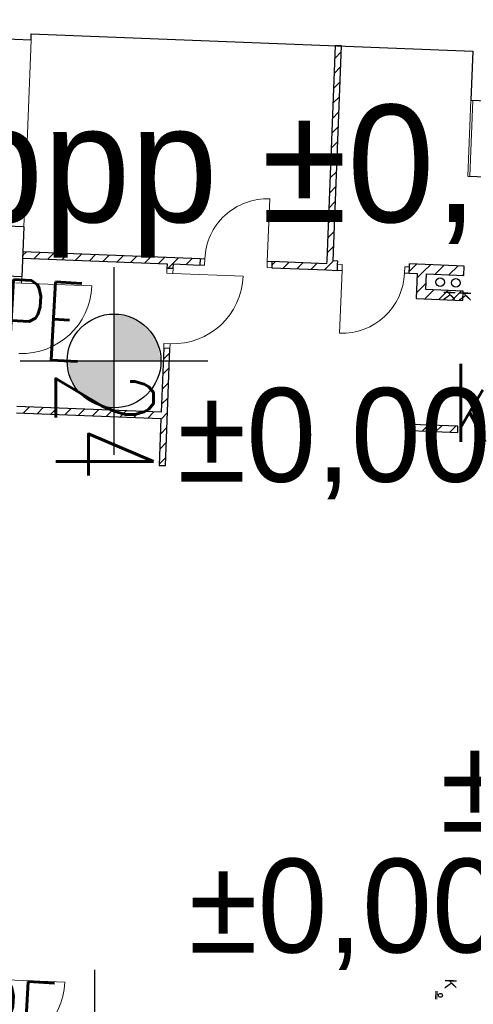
# Model space of a CAD drawing. Extents: x -134780 to 5540120, y 74663 to 5964901.
# Tile 35 of 84: x 5539580.54 to 5539586.34, y 5961332.02 to 5961344.61. Entities that reach past the tile are written whole.
import ezdxf

# ---------------------------------------------------------------- set-up
doc = ezdxf.new("R2010")
doc.units = 0
doc.header["$MEASUREMENT"] = 0
doc.set_wipeout_variables(frame=1)
doc.linetypes.add('Krawędzie ukryte', pattern=[150, 100, -50])
for name, color, linetype, lineweight in [('238_Punkt_adresowy_budynku_Nr_Pióra__7', 7, 'Continuous', 13), ('312_oznaczenie_budynku_ewidencyjnego_Atr117_Nr_Pióra__7', 7, 'Continuous', 13), ('_gaz', 2, 'Continuous', 90), ('Arch IS_Nr_Pióra__52', 34, 'Continuous', 25), ('Arch ściany nośne_Nr_Pióra__21', 7, 'Continuous', 9), ('Arch ściany nośne_Nr_Pióra__27', 7, 'Continuous', 30), ('Drzwi ArchiCAD_Nr_Pióra__27', 7, 'Continuous', 30), ('Drzwi ArchiCAD_Nr_Pióra__5', 7, 'Continuous', 13), ('INWENT OPISY_Nr_Pióra__52', 34, 'Continuous', 25), ('INWENT RZĘDNE_Nr_Pióra__15', 214, 'Continuous', 25), ('INWENT RZĘDNE_Nr_Pióra__20', 1, 'Continuous', 100), ('INWENT.ŚCIANY_Nr_Pióra__1', 7, 'Continuous', 25), ('Istniejące stropy_Nr_Pióra__5', 7, 'Continuous', 13), ('mapa', 7, 'Continuous', 13), ('zasuwa_lub_zawor_Nr_Pióra__7', 7, 'Continuous', 13)]:
    doc.layers.add(name, color=color, linetype=linetype, lineweight=lineweight)
doc.layers.add('Arch obudowy GK_Nr_Pióra__9', color=7, linetype='Continuous', lineweight=13, true_color=0x3dad99)
doc.layers.add('Arch okna_Nr_Pióra__4', color=7, linetype='Continuous', lineweight=9, true_color=0x029e21)
doc.layers.add('INWENT RZĘDNE', color=7, linetype='Continuous')
doc.styles.add('GENERATED_STYLE_1', font='txt')
doc.styles.add('GENERATED_STYLE_2', font='txt')
doc.styles.add('GENERATED_STYLE_7', font='Simplex.shx', dxfattribs={"bigfont": 'BIGFONT.SHX'})
doc.styles.add('ROMANS', font='romans', dxfattribs={"width": 0.8})
pattern_1 = [(45, (5539713.8376, 5961225.37486), (-0.09192388, 0.09192388), [])]

# ---------------------------------------------------------------- blocks, each defined once
blk = doc.blocks.new('Koty wysokościowe_3', base_point=(-132338, 105886))
at = {"layer": 'INWENT RZĘDNE_Nr_Pióra__15', "linetype": 'Continuous'}
for points in [[(-132338, 105886), (-131738, 105886), (-131783, 106115), (-131914, 106310), (-132108, 106440), (-132338, 106486)], [(-132338, 105886), (-132938, 105886), (-132892, 105656), (-132762, 105461), (-132567, 105331), (-132338, 105286)]]:
    blk.add_hatch(color=256, dxfattribs=at).paths.add_polyline_path(points, flags=0)
for p, q in [((-132338, 104686), (-132338, 107086)), ((-133538, 105886), (-131138, 105886))]:
    blk.add_line(p, q, dxfattribs=at)
blk.add_circle((-132338, 105886), 600, dxfattribs=at)
at = {"layer": 'INWENT RZĘDNE_Nr_Pióra__15', "insert": (-131138, 107086), "char_height": 1200, "attachment_point": 7, "style": 'GENERATED_STYLE_1'}
blk.add_mtext('{±0,00}', dxfattribs=at)
blk = doc.blocks.new('mapa')
at = {"layer": 'Arch ściany nośne_Nr_Pióra__21', "linetype": 'Continuous'}
h = blk.add_hatch(dxfattribs=at)
h.set_pattern_fill('Common_Brick', color=252, scale=0.001, style=0, pattern_type=2)
h.set_pattern_definition(pattern_1)
h.paths.add_polyline_path([(5539582.322, 5961338.912), (5539582.402, 5961338.909), (5539582.46, 5961340.407), (5539582.381, 5961340.411)], flags=0)
h = blk.add_hatch(dxfattribs=at)
h.set_pattern_fill('Common_Brick', color=252, scale=0.001, style=0, pattern_type=2)
h.set_pattern_definition(pattern_1)
h.paths.add_polyline_path([(5539580.497, 5961339.583), (5539582.345, 5961339.511), (5539582.349, 5961339.591), (5539580.5, 5961339.663)], flags=0)
h = blk.add_hatch(dxfattribs=at)
h.set_pattern_fill('Common_Brick', color=252, scale=0.001, style=0, pattern_type=2)
h.set_pattern_definition(pattern_1)
h.paths.add_polyline_path([(5539585.542, 5961339.356), (5539586.141, 5961339.333), (5539586.144, 5961339.413), (5539585.545, 5961339.436)], flags=0)
at = {"layer": 'INWENT RZĘDNE_Nr_Pióra__15', "linetype": 'Continuous'}
for points in [[(5539581.745, 5961340.247), (5539582.345, 5961340.247), (5539582.299, 5961340.476), (5539582.169, 5961340.671), (5539581.975, 5961340.801), (5539581.745, 5961340.847)], [(5539581.745, 5961340.247), (5539581.145, 5961340.247), (5539581.191, 5961340.017), (5539581.321, 5961339.823), (5539581.515, 5961339.692), (5539581.745, 5961339.647)]]:
    blk.add_hatch(color=252, dxfattribs=at).paths.add_polyline_path(points, flags=0)
at = {"layer": 'Arch IS_Nr_Pióra__52', "color": 252, "linetype": 'Continuous'}
for centre, radius in [((5539585.916, 5961341.253), 0.055), ((5539586.116, 5961341.245), 0.055), ((5539585.92, 5961332.136), 0.025)]:
    blk.add_circle(centre, radius, dxfattribs=at)
at = {"layer": 'Arch obudowy GK_Nr_Pióra__9', "color": 252, "linetype": 'Continuous'}
for p, q in [((5539586.307, 5961343.58), (5539586.269, 5961342.61)), ((5539586.294, 5961342.609), (5539586.332, 5961343.579)), ((5539585.858, 5961332.088), (5539585.862, 5961332.188)), ((5539585.873, 5961332.088), (5539585.877, 5961332.188))]:
    blk.add_line(p, q, dxfattribs=at)
at = {"layer": 'Arch okna_Nr_Pióra__4', "color": 252, "linetype": 'Continuous'}
for p, q in [((5539580.683, 5961344.35), (5539580.59, 5961341.962)), ((5539580.565, 5961341.322), (5539580.562, 5961341.242)), ((5539580.562, 5961341.242), (5539580.487, 5961341.245)), ((5539580.562, 5961341.242), (5539581.461, 5961341.207)), ((5539580.214, 5961332.339), (5539581.113, 5961332.304))]:
    blk.add_line(p, q, dxfattribs=at)
for centre in [(5539580.562, 5961341.242), (5539580.214, 5961332.339)]:
    blk.add_arc(centre, 0.9, 267.7616, 357.7616, dxfattribs=at)
at = {"layer": 'Arch ściany nośne_Nr_Pióra__21', "color": 252, "linetype": 'Continuous'}
for p, q in [((5539584.567, 5961344.115), (5539584.65, 5961344.198)), ((5539584.559, 5961343.923), (5539584.643, 5961344.007)), ((5539584.552, 5961343.732), (5539584.635, 5961343.815)), ((5539584.544, 5961343.541), (5539584.628, 5961343.624)), ((5539584.537, 5961343.349), (5539584.62, 5961343.433)), ((5539584.53, 5961343.158), (5539584.613, 5961343.241)), ((5539584.522, 5961342.967), (5539584.605, 5961343.05)), ((5539584.515, 5961342.776), (5539584.598, 5961342.859)), ((5539584.507, 5961342.584), (5539584.59, 5961342.667)), ((5539584.5, 5961342.393), (5539584.583, 5961342.476)), ((5539584.492, 5961342.202), (5539584.575, 5961342.285)), ((5539584.485, 5961342.01), (5539584.568, 5961342.094)), ((5539584.477, 5961341.819), (5539584.56, 5961341.902)), ((5539584.47, 5961341.628), (5539584.553, 5961341.711)), ((5539580.575, 5961341.594), (5539580.622, 5961341.64)), ((5539580.721, 5961341.556), (5539580.798, 5961341.633)), ((5539580.898, 5961341.549), (5539580.975, 5961341.626)), ((5539581.075, 5961341.542), (5539581.152, 5961341.619)), ((5539581.252, 5961341.535), (5539581.329, 5961341.613)), ((5539581.429, 5961341.529), (5539581.506, 5961341.606)), ((5539581.606, 5961341.522), (5539581.683, 5961341.599)), ((5539581.783, 5961341.515), (5539581.86, 5961341.592)), ((5539581.96, 5961341.508), (5539582.037, 5961341.585)), ((5539582.137, 5961341.501), (5539582.214, 5961341.578)), ((5539582.314, 5961341.494), (5539582.391, 5961341.571)), ((5539582.433, 5961341.429), (5539582.491, 5961341.487)), ((5539582.491, 5961341.487), (5539582.568, 5961341.564)), ((5539582.668, 5961341.48), (5539582.745, 5961341.557)), ((5539583.763, 5961341.472), (5539583.806, 5961341.516)), ((5539583.906, 5961341.432), (5539583.983, 5961341.509)), ((5539584.083, 5961341.425), (5539584.16, 5961341.502)), ((5539584.26, 5961341.418), (5539584.337, 5961341.495)), ((5539584.462, 5961341.436), (5539584.553, 5961341.527)), ((5539585.521, 5961341.392), (5539585.614, 5961341.485)), ((5539585.708, 5961341.395), (5539585.791, 5961341.478)), ((5539585.852, 5961341.356), (5539585.968, 5961341.471)), ((5539586.029, 5961341.349), (5539586.145, 5961341.464)), ((5539584.437, 5961341.411), (5539584.462, 5961341.436)), ((5539585.618, 5961341.305), (5539585.708, 5961341.395)), ((5539586.206, 5961341.342), (5539586.22, 5961341.356)), ((5539585.61, 5961341.114), (5539585.735, 5961341.239)), ((5539585.721, 5961341.041), (5539585.837, 5961341.156)), ((5539585.898, 5961341.034), (5539586.014, 5961341.149)), ((5539586.075, 5961341.027), (5539586.191, 5961341.142))]:
    blk.add_line(p, q, dxfattribs=at)
at = {"layer": 'Arch ściany nośne_Nr_Pióra__27', "color": 252, "linetype": 'Continuous'}
for p, q in [((5539584.573, 5961344.278), (5539584.466, 5961341.53)), ((5539584.546, 5961341.527), (5539584.653, 5961344.275)), ((5539584.653, 5961344.275), (5539584.573, 5961344.278)), ((5539580.577, 5961341.642), (5539580.574, 5961341.562)), ((5539582.846, 5961341.553), (5539580.577, 5961341.642)), ((5539580.574, 5961341.562), (5539582.423, 5961341.49)), ((5539582.423, 5961341.49), (5539582.42, 5961341.43)), ((5539582.5, 5961341.427), (5539582.503, 5961341.487)), ((5539582.503, 5961341.487), (5539582.842, 5961341.473)), ((5539582.846, 5961341.553), (5539582.842, 5961341.473)), ((5539583.765, 5961341.517), (5539583.762, 5961341.437)), ((5539584.464, 5961341.49), (5539583.765, 5961341.517)), ((5539584.466, 5961341.53), (5539584.464, 5961341.49)), ((5539584.606, 5961341.524), (5539584.546, 5961341.527)), ((5539584.601, 5961341.405), (5539584.604, 5961341.485)), ((5539584.604, 5961341.485), (5539584.606, 5961341.524)), ((5539585.52, 5961341.369), (5539585.523, 5961341.449)), ((5539585.523, 5961341.449), (5539585.525, 5961341.489)), ((5539585.625, 5961341.485), (5539585.525, 5961341.489)), ((5539586.225, 5961341.461), (5539585.625, 5961341.485)), ((5539586.22, 5961341.341), (5539586.225, 5961341.461)), ((5539582.5, 5961341.427), (5539582.42, 5961341.43)), ((5539583.762, 5961341.437), (5539584.461, 5961341.41)), ((5539584.461, 5961341.41), (5539584.601, 5961341.405)), ((5539585.52, 5961341.369), (5539585.62, 5961341.365)), ((5539585.62, 5961341.365), (5539585.608, 5961341.045)), ((5539585.732, 5961341.16), (5539585.74, 5961341.36)), ((5539585.74, 5961341.36), (5539586.22, 5961341.341)), ((5539586.212, 5961341.141), (5539585.732, 5961341.16)), ((5539586.207, 5961341.022), (5539586.212, 5961341.141)), ((5539585.608, 5961341.045), (5539586.207, 5961341.022)), ((5539582.381, 5961340.411), (5539582.349, 5961339.591)), ((5539582.46, 5961340.407), (5539582.381, 5961340.411)), ((5539582.402, 5961338.909), (5539582.46, 5961340.407)), ((5539580.497, 5961339.583), (5539582.345, 5961339.511)), ((5539582.349, 5961339.591), (5539580.5, 5961339.663)), ((5539582.345, 5961339.511), (5539582.322, 5961338.912)), ((5539585.545, 5961339.436), (5539585.542, 5961339.356)), ((5539586.144, 5961339.413), (5539585.545, 5961339.436)), ((5539585.542, 5961339.356), (5539586.141, 5961339.333)), ((5539586.141, 5961339.333), (5539586.144, 5961339.413)), ((5539582.322, 5961338.912), (5539582.402, 5961338.909))]:
    blk.add_line(p, q, dxfattribs=at)
at = {"layer": 'Drzwi ArchiCAD_Nr_Pióra__27', "color": 252, "linetype": 'Continuous'}
for p, q in [((5539582.846, 5961341.553), (5539582.842, 5961341.473)), ((5539583.765, 5961341.517), (5539583.762, 5961341.437)), ((5539584.601, 5961341.405), (5539584.604, 5961341.485)), ((5539585.52, 5961341.369), (5539585.523, 5961341.449)), ((5539582.5, 5961341.427), (5539582.42, 5961341.43)), ((5539582.46, 5961340.407), (5539582.381, 5961340.411))]:
    blk.add_line(p, q, dxfattribs=at)
at = {"layer": 'Drzwi ArchiCAD_Nr_Pióra__5', "color": 252, "linetype": 'Continuous'}
for p, q in [((5539583.705, 5961341.52), (5539583.736, 5961342.319)), ((5539582.846, 5961341.553), (5539582.842, 5961341.473)), ((5539582.842, 5961341.473), (5539582.902, 5961341.471)), ((5539582.905, 5961341.551), (5539582.846, 5961341.553)), ((5539582.902, 5961341.471), (5539582.905, 5961341.551)), ((5539583.705, 5961341.52), (5539583.702, 5961341.44)), ((5539583.765, 5961341.517), (5539583.705, 5961341.52)), ((5539583.762, 5961341.437), (5539583.765, 5961341.517)), ((5539584.604, 5961341.485), (5539584.601, 5961341.405)), ((5539584.664, 5961341.482), (5539584.604, 5961341.485)), ((5539584.661, 5961341.402), (5539584.664, 5961341.482)), ((5539585.464, 5961341.451), (5539585.46, 5961341.371)), ((5539585.523, 5961341.449), (5539585.464, 5961341.451)), ((5539585.52, 5961341.369), (5539585.523, 5961341.449)), ((5539582.418, 5961341.37), (5539582.42, 5961341.43)), ((5539582.498, 5961341.367), (5539582.418, 5961341.37)), ((5539582.42, 5961341.43), (5539582.5, 5961341.427)), ((5539582.5, 5961341.427), (5539582.498, 5961341.367)), ((5539582.498, 5961341.367), (5539583.397, 5961341.332)), ((5539583.702, 5961341.44), (5539583.762, 5961341.437)), ((5539584.601, 5961341.405), (5539584.661, 5961341.402)), ((5539584.661, 5961341.402), (5539584.63, 5961340.603)), ((5539585.46, 5961341.371), (5539585.52, 5961341.369)), ((5539582.381, 5961340.411), (5539582.383, 5961340.471)), ((5539582.383, 5961340.471), (5539582.463, 5961340.467)), ((5539582.463, 5961340.467), (5539582.46, 5961340.407)), ((5539582.46, 5961340.407), (5539582.381, 5961340.411))]:
    blk.add_line(p, q, dxfattribs=at)
for centre, radius, start, end in [((5539583.705, 5961341.52), 0.8, 87.7616, 177.7616), ((5539582.498, 5961341.367), 0.9, 267.7616, 357.7616), ((5539584.661, 5961341.402), 0.8, 267.7616, 357.7616)]:
    blk.add_arc(centre, radius, start, end, dxfattribs=at)
at = {"layer": 'INWENT RZĘDNE_Nr_Pióra__15', "color": 252, "linetype": 'Continuous'}
for p, q in [((5539581.745, 5961339.047), (5539581.745, 5961341.447)), ((5539580.545, 5961340.247), (5539582.945, 5961340.247))]:
    blk.add_line(p, q, dxfattribs=at)
blk.add_circle((5539581.745, 5961340.247), 0.6, dxfattribs=at)
at = {"layer": 'INWENT.ŚCIANY_Nr_Pióra__1', "color": 252, "linetype": 'Continuous'}
for p, q in [((5539580.683, 5961344.35), (5539580.263, 5961344.366)), ((5539580.683, 5961344.35), (5539580.686, 5961344.43)), ((5539580.686, 5961344.43), (5539586.332, 5961344.209)), ((5539586.332, 5961344.209), (5539586.307, 5961343.58)), ((5539586.307, 5961343.58), (5539586.727, 5961343.563)), ((5539586.269, 5961342.61), (5539586.689, 5961342.594)), ((5539580.59, 5961341.962), (5539580.17, 5961341.978)), ((5539580.59, 5961341.962), (5539580.565, 5961341.322)), ((5539580.565, 5961341.322), (5539580.145, 5961341.339))]:
    blk.add_line(p, q, dxfattribs=at)
at = {"layer": 'Istniejące stropy_Nr_Pióra__5', "color": 252, "linetype": 'Krawędzie ukryte'}
blk.add_line((5539586.307, 5961343.58), (5539586.269, 5961342.61), dxfattribs=at)
at = {"layer": 'INWENT RZĘDNE', "color": 252, "lineweight": 25, "xscale": 0.001, "yscale": 0.001, "zscale": 0.001}
blk.add_blockref('Koty wysokościowe_3', (5539581.5, 5961331.26), dxfattribs=at)
at = {"layer": '238_Punkt_adresowy_budynku_Nr_Pióra__7', "color": 252, "linetype": 'Continuous', "insert": (5539582.249, 5961340.127), "char_height": 1.25, "attachment_point": 1, "rotation": 270, "style": 'GENERATED_STYLE_7'}
blk.add_mtext('{\\W0.660000x;24}', dxfattribs=at)
blk.add_mtext('{\\W0.660000x;24}', dxfattribs=at)
at = {"layer": '312_oznaczenie_budynku_ewidencyjnego_Atr117_Nr_Pióra__7', "color": 252, "linetype": 'Continuous', "insert": (5539586.066, 5961340.211), "char_height": 1, "attachment_point": 1, "style": 'GENERATED_STYLE_7'}
blk.add_mtext('{\\W0.660000x;k2}', dxfattribs=at)
at = {"layer": 'INWENT OPISY_Nr_Pióra__52', "color": 252, "linetype": 'Continuous', "style": 'GENERATED_STYLE_2'}
for p in [(5539585.962, 5961341.151), (5539586.162, 5961341.143)]:
    blk.add_text('K', height=0.15, rotation=267.7616, dxfattribs=at).set_placement(p)
at = {"layer": 'INWENT OPISY_Nr_Pióra__52', "color": 252, "linetype": 'Continuous', "insert": (5539586.126, 5961332.278), "char_height": 0.15, "attachment_point": 2, "rotation": 267.7616, "style": 'GENERATED_STYLE_2'}
blk.add_mtext('{K}', dxfattribs=at)
at = {"layer": 'INWENT RZĘDNE_Nr_Pióra__15', "color": 252, "char_height": 1.2, "attachment_point": 7, "style": 'GENERATED_STYLE_1'}
for insert in [(5539582.556, 5961338.479), (5539585.918, 5961334.005)]:
    blk.add_mtext('{±0,00}', dxfattribs=dict(at, insert=insert))
at = {"layer": 'INWENT RZĘDNE_Nr_Pióra__20', "color": 252, "linetype": 'Continuous', "lineweight": 25, "style": 'GENERATED_STYLE_1'}
blk.add_text('ppp ±0,00=85,75', height=1.5, dxfattribs=at).set_placement((5539579.723, 5961342.022))

msp = doc.modelspace()

# ---------------------------------------------------------------- block references
at = {"layer": 'mapa', "color": 4, "lineweight": 40}
msp.add_blockref('mapa', (0, 0), dxfattribs=at)

# ---------------------------------------------------------------- next in the draw order: texts
at = {"layer": '_gaz', "color": 7, "lineweight": 35, "ltscale": 0.1, "style": 'ROMANS', "width": 0.6}
for p in [(5539578.272, 5961340.406), (5539577.922, 5961331.46)]:
    msp.add_text('g%%C32PE', height=1, rotation=356.8341, dxfattribs=at).set_placement(p)

# ---------------------------------------------------------------- next in the draw order: wipeouts: each hides what was drawn before it
msp.add_wipeout([(5539444.713, 5961266.963), (5539444.713, 5961415.463), (5539654.713, 5961415.463), (5539651.713, 5961412.413), (5539457.213, 5961412.413), (5539457.213, 5961270.013), (5539651.713, 5961270.013), (5539654.713, 5961266.963)]).dxf.layer = 'zasuwa_lub_zawor_Nr_Pióra__7'

doc.saveas('drawing.dxf')
